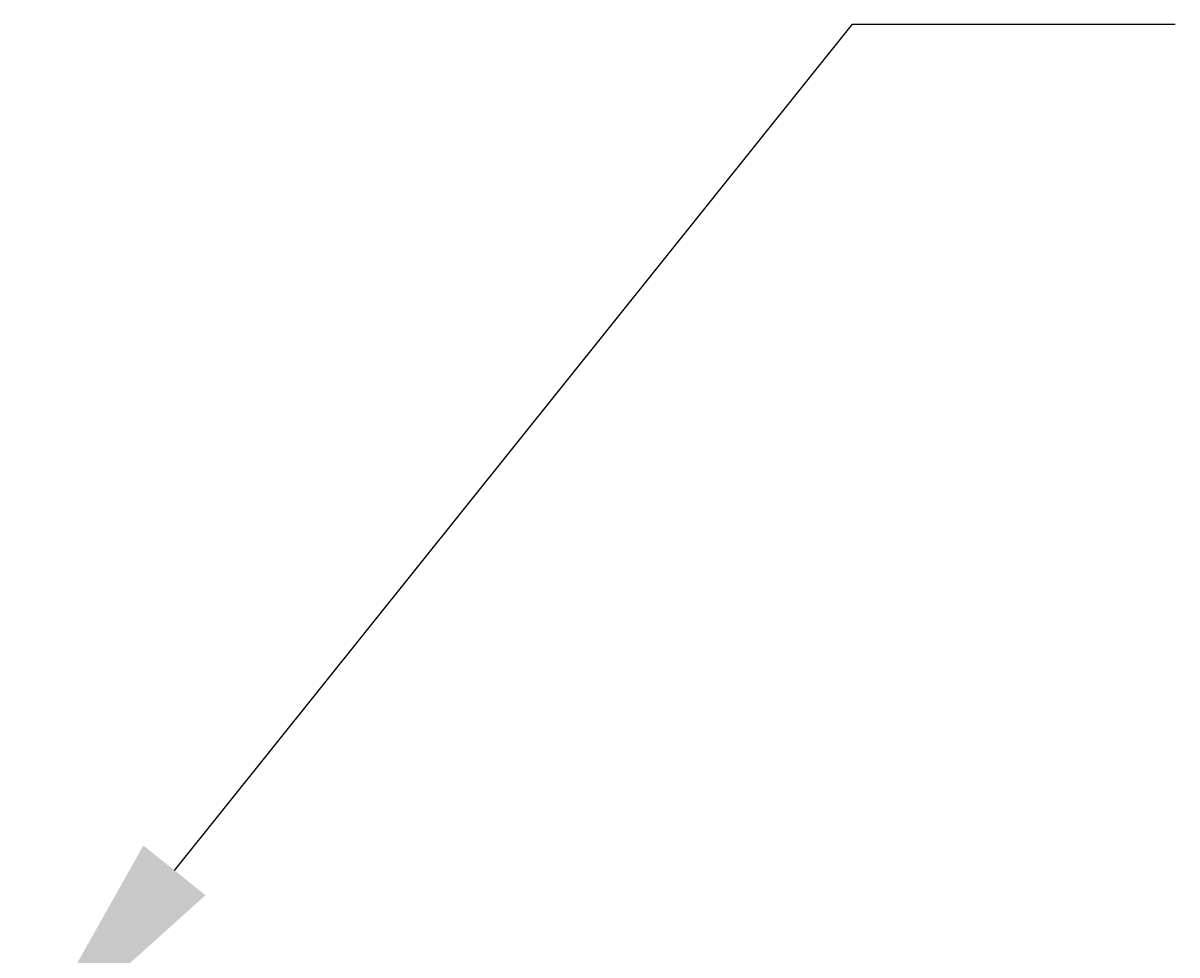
# Model space of a CAD drawing. Header units: inches. Extents: x 119 to 13708, y 367 to 7376.
# Tile 9 of 21: x 745 to 831, y 511 to 580. Entities that reach past the tile are written whole.
import ezdxf
from ezdxf import colors
from ezdxf.entities.mleader import LeaderData, LeaderLine
from ezdxf.math import Vec2, Vec3

# ---------------------------------------------------------------- set-up
doc = ezdxf.new("R2010")
doc.units = ezdxf.units.IN
doc.header["$MEASUREMENT"] = 0
doc.layers.add('E-ANNO-TEXT', color=7, linetype='Continuous', lineweight=25)
doc.styles.get("Standard").update_dxf_attribs({"font": 'arial.ttf'})

msp = doc.modelspace()

# ---------------------------------------------------------------- leaders
at = {"layer": 'E-ANNO-TEXT', "color": 0}
ml = msp.add_multileader_mtext('Standard', dxfattribs=at)
ml.set_content('')
ml.set_leader_properties()
ml.build(insert=Vec2(0, 0))
ml.multileader.update_dxf_attribs({"dogleg_length": 24, "arrow_head_size": 18})
ctx = ml.context
ctx.base_point, ctx.char_height, ctx.arrow_head_size, ctx.landing_gap_size, ctx.plane_origin = Vec3(831.00422, 580.15072), 0.18, 18, 0.125, Vec3(553.74596, 625.05296)
ctx.text_align_type = 2
notes = []
notes.append((ctx, [(0, (1, 1, 0), (807.00422, 580.15072), (1, 0), 24, [(0, [(745.34079, 503.16506)], 0, [])])]))
ctx.mtext.insert, ctx.mtext.alignment, ctx.mtext.flow_direction = Vec3(831.12922, 580.24072), 3, 5
for ctx, leaders in notes:
    for number, flags, end, landing, length, lines in leaders:
        leader = LeaderData()
        leader.index, (leader.has_last_leader_line, leader.has_dogleg_vector, leader.attachment_direction) = number, flags
        leader.last_leader_point, leader.dogleg_vector, leader.dogleg_length = Vec3(end), Vec3(landing), length
        for number, points, colour, breaks in lines:
            line = LeaderLine()
            line.index, line.vertices, line.color, line.breaks = number, Vec3.list(points), colors.encode_raw_color(colour), breaks
            leader.lines.append(line)
        ctx.leaders.append(leader)

doc.saveas('drawing.dxf')
